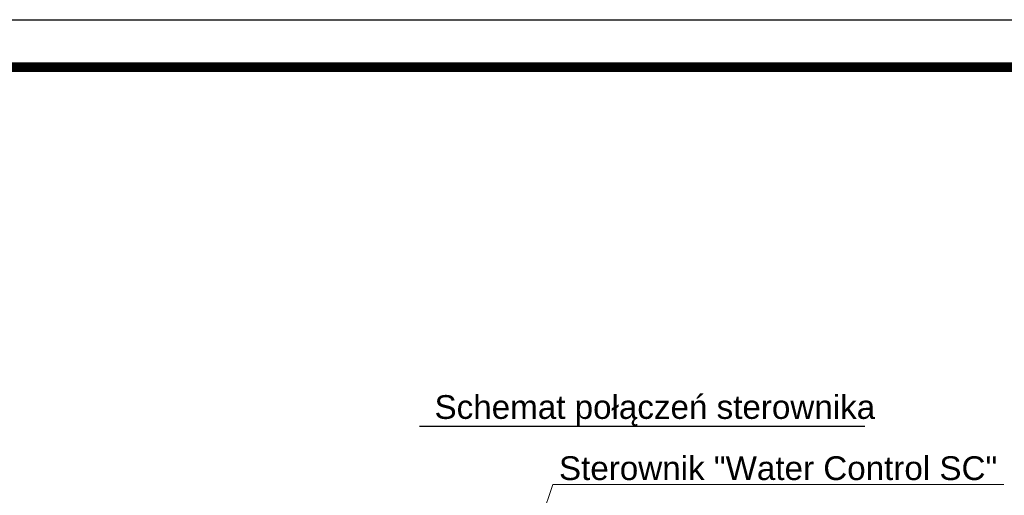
# Model space of a CAD drawing. Extents: x -118729 to -53705, y 33529 to 45095.
# Tile 52 of 83: x -63053 to -62016, y 35998 to 36499. Entities that reach past the tile are written whole.
import ezdxf

# ---------------------------------------------------------------- set-up
doc = ezdxf.new("R2010")
doc.units = 0
doc.header["$LTSCALE"] = 10
doc.header["$MEASUREMENT"] = 0
doc.layers.get('0').update_dxf_attribs({"color": 9, "linetype": 'CONTINUOUS'})
doc.layers.add('S_TAB_RZĘDNYCH', color=9, linetype='CONTINUOUS', lineweight=13)
doc.styles.add('ROMANS', font='arial.ttf', dxfattribs={"height": 20})

msp = doc.modelspace()

# ---------------------------------------------------------------- linework, layer by layer
msp.add_line((-62631.98, 36070.94), (-62163.12, 36070.94))
msp.add_lwpolyline([(-63607.14, 36498.92), (-59407.14, 36498.92), (-59407.14, 33528.92), (-63607.14, 33528.92)], close=True)
at = {"const_width": 10}
msp.add_lwpolyline([(-63507.14, 33578.92), (-63507.14, 36448.92), (-59457.14, 36448.92), (-59457.14, 33578.92)], close=True, dxfattribs=at)
at = {"layer": 'S_TAB_RZĘDNYCH', "color": 7}
for p, q in [((-62491.67, 36009.44), (-62511.35, 35951.22)), ((-62016.89, 36009.44), (-62491.67, 36009.44))]:
    msp.add_line(p, q, dxfattribs=at)

# ---------------------------------------------------------------- texts
at = {"layer": 'S_TAB_RZĘDNYCH', "color": 7, "style": 'ROMANS'}
msp.add_text('Schemat połączeń sterownika', height=25, dxfattribs=at).set_placement((-62616.15, 36078.51))
at = {"layer": 'S_TAB_RZĘDNYCH', "color": 7, "insert": (-62485.12, 36039.12), "char_height": 25, "width": 1064.9207, "attachment_point": 1, "style": 'ROMANS'}
msp.add_mtext('Sterownik "Water Control SC"', dxfattribs=at)

doc.saveas('drawing.dxf')
